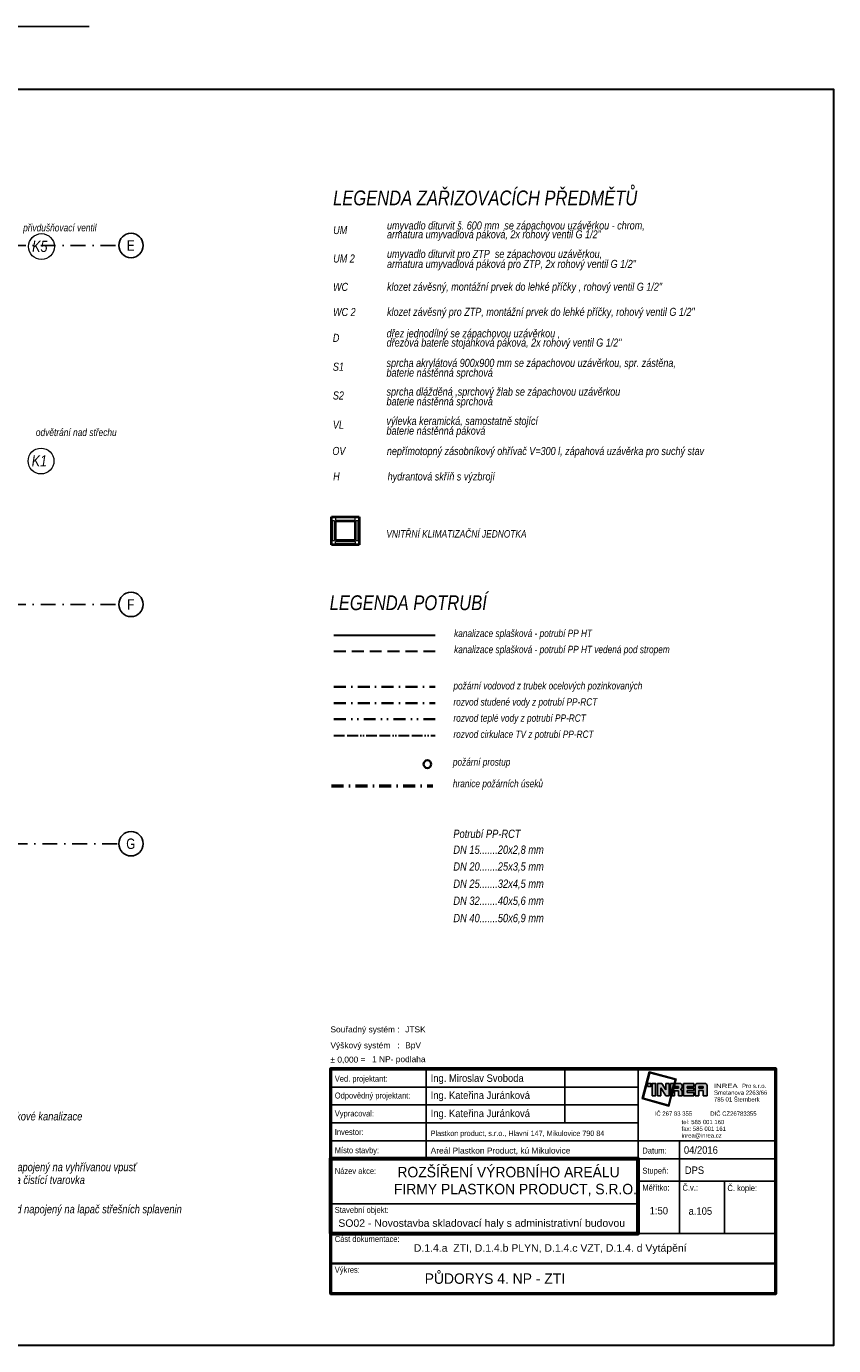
# Model space of a CAD drawing. Header units: millimetres. Extents: x 6435372 to 7248404, y 1559872 to 1886246.
# Tile 107 of 208: x 6912278 to 6925776, y 1607423 to 1629474. Entities that reach past the tile are written whole.
import ezdxf
from ezdxf.enums import TextEntityAlignment as Align

# ---------------------------------------------------------------- set-up
doc = ezdxf.new("R2010")
doc.units = ezdxf.units.MM
for name, pattern in [('ACAD_ISO13W100', [36, 12, -3, 12, -3, 0, -3, 0, -3]), ('DASHDOT', [1, 0.5, -0.25, 0, -0.25]), ('DASHED', [0.75, 0.5, -0.25]), ('DĚLICÍ', [1.25, 0.5, -0.25, 0, -0.25, 0, -0.25]), ('ČERCHOVANÁ', [1, 0.5, -0.25, 0, -0.25])]:
    doc.linetypes.add(name, pattern=pattern)
for name, color, linetype in [('IN_RAZITKO', 7, 'Continuous'), ('matrice DPS', 122, 'Continuous'), ('UT_popis', 7, 'Continuous'), ('VZT_POPIS', 7, 'Continuous'), ('ZTI_POPIS', 7, 'Continuous')]:
    doc.layers.add(name, color=color, linetype=linetype)
for name, color, linetype, lineweight in [('požární prostup', 240, 'Continuous', 35), ('požární úseky', 21, 'ČERCHOVANÁ', 50), ('UT_potrubí', 10, 'Continuous', 30), ('VZT', 130, 'Continuous', 40), ('ZTI-cirkulace', 220, 'ACAD_ISO13W100', 30), ('ZTI-POŽÁRNÍ', 200, 'ČERCHOVANÁ', 35), ('ZTI-SPLAŠKOVÁ KANALIZACE', 80, 'Continuous', 30), ('ZTI-VODA STUDENÁ', 170, 'ČERCHOVANÁ', 35), ('ZTI-VODA TEPLÁ', 10, 'DĚLICÍ', 35)]:
    doc.layers.add(name, color=color, linetype=linetype, lineweight=lineweight)
doc.styles.add('ari-rom-uni', font='arial.ttf')
doc.styles.add('ARIAL', font='arial.ttf')
doc.styles.add('INDRA', font='ariali.ttf')
doc.linetypes.add('PRERUSENI', pattern='A,60,[100,CADKON.SHX,S=2.5,R=0,X=0,Y=0],-10', length=70)

# ---------------------------------------------------------------- blocks, each defined once
blk = doc.blocks.new('INREA RAZÍTKO')
at = {"layer": 'IN_RAZITKO'}
blk.add_hatch(color=256, dxfattribs=at).paths.add_polyline_path([(-3.869, 7.655), (-3.904, 7.527), (-3.878, 7.527), (-3.839, 7.673), (-4.74, 7.912), (-4.978, 7.018), (-4.08, 6.768), (-3.993, 7.115), (-4.019, 7.115), (-4.098, 6.799), (-4.947, 7.035), (-4.722, 7.882)])
h = blk.add_hatch(color=256, dxfattribs=at)
h.paths.add_polyline_path([(-4.687, 7.527), (-4.792, 7.527), (-4.792, 7.423), (-4.687, 7.423)])
h.paths.add_polyline_path([(-4.527, 7.526), (-4.642, 7.526), (-4.642, 7.115), (-4.527, 7.115)])
h.paths.add_polyline_path([(-4.317, 7.527), (-4.468, 7.527), (-4.468, 7.115), (-4.349, 7.115), (-4.349, 7.381), (-4.189, 7.115), (-4.07, 7.115), (-4.07, 7.527), (-4.189, 7.527), (-4.189, 7.315)])
h.paths.add_polyline_path([(-3.913, 7.527), (-4.023, 7.527), (-4.023, 7.115)])
h.paths.add_polyline_path([(-3.708, 7.527), (-3.877, 7.527), (-3.987, 7.115), (-3.894, 7.115), (-3.894, 7.277), (-3.757, 7.277), (-3.757, 7.115), (-3.638, 7.115), (-3.638, 7.257, 0.414214), (-3.708, 7.327, 0.414214), (-3.638, 7.397), (-3.638, 7.457, 0.414214)])
h.paths.add_polyline_path([(-3.757, 7.419), (-3.757, 7.362), (-3.894, 7.362), (-3.894, 7.419)], flags=16)
h.paths.add_polyline_path([(-3.253, 7.527), (-3.588, 7.527), (-3.588, 7.115), (-3.253, 7.115), (-3.253, 7.225), (-3.465, 7.225), (-3.465, 7.287), (-3.253, 7.287), (-3.253, 7.366), (-3.465, 7.366), (-3.465, 7.421), (-3.253, 7.421)])
h.paths.add_polyline_path([(-2.877, 7.527), (-3.131, 7.527, 0.414214), (-3.201, 7.457), (-3.201, 7.115), (-3.081, 7.115), (-3.081, 7.293), (-2.931, 7.293), (-2.931, 7.115), (-2.807, 7.115), (-2.807, 7.457, 0.414214)])
h.paths.add_polyline_path([(-2.931, 7.421), (-2.931, 7.362), (-3.081, 7.362), (-3.081, 7.421)], flags=16)
at = {"layer": 'IN_RAZITKO', "color": 7}
for p, q in [((-12.195, 8.005), (-12.195, 5.005)), ((-7.564, 8.005), (-7.564, 6.205)), ((-5.108, 2.651), (-5.108, 8.005)), ((-15.395, 7.405), (-5.108, 7.405)), ((-15.395, 6.805), (-5.108, 6.805)), ((-15.395, 6.205), (-5.108, 6.205)), ((-15.395, 5.605), (-5.108, 5.605)), ((-5.108, 5.605), (-0.505, 5.605)), ((-3.727, 5.605), (-3.727, 2.505)), ((-5.108, 5.005), (-0.505, 5.005)), ((-5.108, 4.255), (-0.505, 4.255)), ((-2.225, 4.258), (-2.225, 2.505)), ((-15.395, 3.505), (-5.108, 3.505))]:
    blk.add_line(p, q, dxfattribs=at)
at = {"layer": 'IN_RAZITKO'}
for p, q in [((-4.468, 7.527), (-4.317, 7.527)), ((-4.468, 7.527), (-4.468, 7.115)), ((-4.317, 7.527), (-4.189, 7.315)), ((-4.189, 7.315), (-4.189, 7.527)), ((-4.189, 7.527), (-4.07, 7.527)), ((-4.07, 7.115), (-4.07, 7.527)), ((-4.023, 7.115), (-4.023, 7.527)), ((-3.913, 7.527), (-4.023, 7.115)), ((-4.023, 7.527), (-3.913, 7.527)), ((-3.877, 7.527), (-3.987, 7.115)), ((-3.878, 7.527), (-3.904, 7.527)), ((-3.877, 7.527), (-3.708, 7.527)), ((-3.588, 7.527), (-3.588, 7.115)), ((-3.588, 7.527), (-3.253, 7.527)), ((-3.253, 7.527), (-3.253, 7.421)), ((-3.253, 7.421), (-3.253, 7.527)), ((-3.131, 7.527), (-2.877, 7.527)), ((-4.468, 7.115), (-4.349, 7.115)), ((-4.349, 7.115), (-4.349, 7.381)), ((-4.349, 7.381), (-4.189, 7.115)), ((-4.189, 7.115), (-4.07, 7.115)), ((-3.993, 7.115), (-4.019, 7.115)), ((-3.987, 7.115), (-3.894, 7.115)), ((-3.894, 7.362), (-3.894, 7.419)), ((-3.757, 7.419), (-3.894, 7.419)), ((-3.757, 7.362), (-3.894, 7.362)), ((-3.894, 7.115), (-3.894, 7.277)), ((-3.894, 7.277), (-3.757, 7.277)), ((-3.757, 7.362), (-3.757, 7.419)), ((-3.757, 7.277), (-3.757, 7.115)), ((-3.757, 7.115), (-3.638, 7.115)), ((-3.638, 7.397), (-3.638, 7.457)), ((-3.638, 7.257), (-3.638, 7.115)), ((-3.588, 7.115), (-3.253, 7.115)), ((-3.253, 7.421), (-3.465, 7.421)), ((-3.465, 7.421), (-3.465, 7.366)), ((-3.253, 7.366), (-3.465, 7.366)), ((-3.253, 7.287), (-3.465, 7.287)), ((-3.465, 7.287), (-3.465, 7.225)), ((-3.465, 7.225), (-3.253, 7.225)), ((-3.253, 7.366), (-3.253, 7.287)), ((-3.253, 7.225), (-3.253, 7.115)), ((-3.201, 7.115), (-3.201, 7.457)), ((-3.201, 7.115), (-3.081, 7.115)), ((-2.931, 7.421), (-3.081, 7.421)), ((-3.081, 7.421), (-3.081, 7.362)), ((-3.081, 7.362), (-2.931, 7.362)), ((-2.931, 7.293), (-3.081, 7.293)), ((-3.081, 7.293), (-3.081, 7.115)), ((-2.931, 7.362), (-2.931, 7.421)), ((-2.931, 7.115), (-2.931, 7.293)), ((-2.931, 7.115), (-2.807, 7.115)), ((-2.807, 7.115), (-2.807, 7.457)), ((-5.108, 2.505), (-0.505, 2.505))]:
    blk.add_line(p, q, dxfattribs=at)
at = {"layer": 'IN_RAZITKO', "lineweight": 50}
for points in [[(-15.4, 0.5), (-0.5, 0.5), (-0.5, 8.01), (-15.4, 8.01)], [(-15.395, 0.505), (-0.505, 0.505), (-0.505, 8.005), (-15.395, 8.005)]]:
    blk.add_lwpolyline(points, close=True, dxfattribs=at)
at = {"layer": 'IN_RAZITKO'}
for points in [[(-3.878, 7.527), (-3.839, 7.673), (-4.74, 7.912), (-4.978, 7.018), (-4.08, 6.768), (-3.993, 7.115)], [(-3.904, 7.527), (-3.869, 7.655), (-4.722, 7.882), (-4.947, 7.035), (-4.098, 6.799), (-4.019, 7.115)]]:
    blk.add_lwpolyline(points, dxfattribs=at)
for points in [[(-4.792, 7.423), (-4.687, 7.423), (-4.687, 7.527), (-4.792, 7.527)], [(-4.642, 7.115), (-4.527, 7.115), (-4.527, 7.526), (-4.642, 7.526)]]:
    blk.add_lwpolyline(points, close=True, dxfattribs=at)
at = {"layer": 'IN_RAZITKO', "lineweight": 60}
blk.add_lwpolyline([(-15.395, 2.505), (-5.108, 2.505), (-5.108, 5.005), (-15.395, 5.005)], close=True, dxfattribs=at)
at = {"layer": 'IN_RAZITKO', "const_width": 0.075}
blk.add_lwpolyline([(-15.395, 0.505), (-0.505, 0.505), (-0.505, 1.505), (-15.395, 1.505)], close=True, dxfattribs=at)
at = {"layer": 'IN_RAZITKO'}
for centre, start, end in [((-3.708, 7.457), 0, 90), ((-3.131, 7.457), 90, 180), ((-2.877, 7.457), 0, 90), ((-3.708, 7.397), 270, 360), ((-3.708, 7.257), 360, 90)]:
    blk.add_arc(centre, 0.07, start, end, dxfattribs=at)
at = {"layer": 'IN_RAZITKO', "style": 'ARIAL'}
for s, p in [('Souřadný systém :', (-15.4, 9.432)), ('Výškový systém   :', (-15.4, 8.901)), ('± 0,000 =', (-15.4, 8.423))]:
    blk.add_text(s, height=0.2, dxfattribs=at).set_placement(p, align=Align.TOP_LEFT)
at = {"layer": 'IN_RAZITKO', "color": 3, "style": 'ARIAL'}
for s, p in [('JTSK', (-12.9, 9.432)), ('BpV', (-12.9, 8.901))]:
    blk.add_text(s, height=0.2, dxfattribs=at).set_placement(p, align=Align.TOP_LEFT)
at = {"layer": 'IN_RAZITKO', "color": 7, "style": 'ari-rom-uni', "width": 0.9}
for s, p in [('Ved. projektant:', (-15.255, 7.584)), ('Odpovědný projektant:', (-15.255, 7.022)), ('Vypracoval:', (-15.255, 6.422)), ('Investor:', (-15.255, 5.801)), ('Místo stavby:', (-15.255, 5.193)), ('Datum:', (-4.968, 5.182)), ('Název akce:', (-15.255, 4.497)), ('Stupeň:', (-4.968, 4.509)), ('Měřítko:', (-4.968, 3.94)), ('Č.v.:', (-3.627, 3.94)), ('Č. kopie:', (-2.125, 3.927)), ('Stavební objekt:', (-15.255, 3.197)), ('Část dokumentace:', (-15.255, 2.225)), ('Výkres:', (-15.255, 1.196))]:
    blk.add_text(s, height=0.2, dxfattribs=at).set_placement(p)
at = {"layer": 'IN_RAZITKO', "style": 'ari-rom-uni', "width": 1.3}
blk.add_text('INREA', height=0.1425, dxfattribs=at).set_placement((-2.575, 7.331), align=Align.BOTTOM_LEFT)
at = {"layer": 'IN_RAZITKO', "style": 'ari-rom-uni'}
for s, p in [('                 Pro s.r.o.', (-2.575, 7.329)), ('Smetanova 2263/66', (-2.575, 7.103)), ('785 01 Šternberk', (-2.575, 6.877)), ('IČ 267 83 355           DIČ CZ26783355', (-4.556, 6.404)), ('tel: 585 001 160', (-3.657, 6.122)), ('fax: 585 001 161', (-3.657, 5.896)), ('inrea@inrea.cz', (-3.657, 5.67))]:
    blk.add_text(s, height=0.1425, dxfattribs=at).set_placement(p, align=Align.BOTTOM_LEFT)
at = {"layer": 'IN_RAZITKO', "color": 3, "style": 'ARIAL'}
blk.add_attdef('NULA', (-14.012, 8.227), '', height=0.2, dxfattribs=at)
at = {"layer": 'IN_RAZITKO', "style": 'ari-rom-uni', "width": 0.9, "flags": 12}
for tag, p, height in [('VEDOUCÍ-PROJEKTANT', (-12.053, 7.553), 0.25), ('ODPOVĚDNÝ-PROJEKTANT', (-12.053, 6.964), 0.25), ('VYPRACOVAL', (-12.053, 6.363), 0.25), ('INVESTOR', (-12.053, 5.774), 0.2), ('MÍSTO', (-12.053, 5.149), 0.25), ('DATUM', (-3.585, 5.185), 0.25), ('STUPEŇ', (-3.556, 4.468), 0.25)]:
    blk.add_attdef(tag, p, '', height=height, dxfattribs=at)
at = {"layer": 'IN_RAZITKO', "style": 'ari-rom-uni', "flags": 12}
for tag, height, width, p in [('NÁZEV-1', 0.35, 0.95, (-10.252, 4.438)), ('NÁZEV-2', 0.35, 0.95, (-10.252, 3.876)), ('MĚŘ', 0.25, 0.9, (-4.422, 3.031)), ('ČV', 0.25, 0.9, (-3.034, 3.031)), ('VÝKRES', 0.35, 0.95, (-10.299, 0.801))]:
    blk.add_attdef(tag, text='', height=height, dxfattribs=dict(at, width=width)).set_placement(p, align=Align.CENTER)
at = {"layer": 'IN_RAZITKO', "style": 'ari-rom-uni'}
for tag, p in [('OBJEKT', (-11.248, 2.85)), ('DOKUMENTACE', (-11.26, 1.842))]:
    blk.add_attdef(tag, p, '', height=0.25, dxfattribs=at)

msp = doc.modelspace()

# ---------------------------------------------------------------- linework, layer by layer
at = {"layer": 'matrice DPS', "linetype": 'PRERUSENI', "ltscale": 500}
msp.add_line((6890727.4, 1629474.3), (6913329, 1629474.3), dxfattribs=at)
at = {"layer": 'matrice DPS', "linetype": 'DASHDOT', "ltscale": 500}
for p, q in [((6911516.8, 1625812.1), (6913823.5, 1625812.1)), ((6911516.8, 1619812.1), (6913823.5, 1619812.1)), ((6893541.3, 1615812.1), (6913823.5, 1615812.1))]:
    msp.add_line(p, q, dxfattribs=at)
at = {"layer": 'matrice DPS', "ltscale": 500}
for centre in [(6914027.4, 1625812.1), (6914027.4, 1619812.1), (6914027.4, 1615812.1)]:
    msp.add_circle(centre, 203.9, dxfattribs=at)
at = {"layer": 'požární prostup', "ltscale": 400}
msp.add_circle((6918983.7, 1617142.2), 64.2, dxfattribs=at)
at = {"layer": 'požární úseky', "ltscale": 400}
msp.add_line((6917379.2, 1616780.3), (6919076.1, 1616780.3), dxfattribs=at)
at = {"layer": 'UT_potrubí', "ltscale": 400}
msp.add_lwpolyline([(6896075.9, 1628423.3), (6925775.9, 1628423.3), (6925775.9, 1607423.3), (6896075.9, 1607423.3)], close=True, dxfattribs=at)
at = {"layer": 'VZT'}
for p, q in [((6917377.3, 1621277.1), (6917843.9, 1621277.1)), ((6917377.3, 1620810.5), (6917377.3, 1621277.1)), ((6917447.3, 1621207.1), (6917774, 1621207.1)), ((6917447.3, 1620880.4), (6917447.3, 1621207.1)), ((6917774, 1621207.1), (6917774, 1620880.4)), ((6917843.9, 1621277.1), (6917843.9, 1620810.5)), ((6917843.9, 1620810.5), (6917377.3, 1620810.5)), ((6917774, 1620880.4), (6917447.3, 1620880.4))]:
    msp.add_line(p, q, dxfattribs=at)
at = {"layer": 'VZT', "color": 7, "lineweight": 9}
for p, q in [((6917431.7, 1621208.5), (6917391.2, 1621208.5)), ((6917391.2, 1621208.5), (6917391.2, 1620880.5)), ((6917431.7, 1620880.5), (6917431.7, 1621208.5)), ((6917445.6, 1621262.9), (6917445.6, 1621222.4)), ((6917773.6, 1621262.9), (6917445.6, 1621262.9)), ((6917445.6, 1621222.4), (6917773.6, 1621222.4)), ((6917773.6, 1621222.4), (6917773.6, 1621262.9)), ((6917828, 1621208.5), (6917787.5, 1621208.5)), ((6917787.5, 1621208.5), (6917787.5, 1620880.5)), ((6917828, 1620880.5), (6917828, 1621208.5)), ((6917391.2, 1620880.5), (6917431.7, 1620880.5)), ((6917445.6, 1620824.6), (6917445.6, 1620865.2)), ((6917445.6, 1620865.2), (6917773.6, 1620865.2)), ((6917773.6, 1620824.6), (6917445.6, 1620824.6)), ((6917773.6, 1620865.2), (6917773.6, 1620824.6)), ((6917787.5, 1620880.5), (6917828, 1620880.5))]:
    msp.add_line(p, q, dxfattribs=at)
at = {"layer": 'ZTI-cirkulace', "ltscale": 15}
msp.add_line((6917418, 1617623.3), (6919114.9, 1617623.3), dxfattribs=at)
at = {"layer": 'ZTI-POŽÁRNÍ', "ltscale": 400}
msp.add_line((6917418, 1618433.3), (6919114.9, 1618433.3), dxfattribs=at)
at = {"layer": 'ZTI-SPLAŠKOVÁ KANALIZACE', "linetype": 'Continuous', "ltscale": 50}
msp.add_line((6917418, 1619299.9), (6919114.9, 1619299.9), dxfattribs=at)
at = {"layer": 'ZTI-SPLAŠKOVÁ KANALIZACE', "linetype": 'DASHED', "ltscale": 400}
msp.add_line((6917418, 1619029.9), (6919114.9, 1619029.9), dxfattribs=at)
at = {"layer": 'ZTI-SPLAŠKOVÁ KANALIZACE', "lineweight": 18, "ltscale": 400}
for centre in [(6912529.6, 1625793.5), (6912522.8, 1622209.5)]:
    msp.add_circle(centre, 216.2, dxfattribs=at)
at = {"layer": 'ZTI-VODA STUDENÁ', "ltscale": 400}
msp.add_line((6917418, 1618163.3), (6919114.9, 1618163.3), dxfattribs=at)
at = {"layer": 'ZTI-VODA TEPLÁ', "ltscale": 400}
msp.add_line((6917418, 1617893.3), (6919114.9, 1617893.3), dxfattribs=at)

# ---------------------------------------------------------------- block references
ref = msp.add_blockref('INREA RAZÍTKO', (6925062.2, 1608042.8), dxfattribs=dict(xscale=499.999999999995, yscale=499.999999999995, zscale=499.999999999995))
ref.add_attrib('VEDOUCÍ-PROJEKTANT', 'Ing. Miroslav Svoboda', (6919038.3, 1611832.1), dxfattribs={"layer": 'IN_RAZITKO', "height": 125, "style": 'ari-rom-uni', "width": 0.9})
ref.add_attrib('ODPOVĚDNÝ-PROJEKTANT', 'Ing. Kateřina Juránková', (6919038.3, 1611546.2), dxfattribs={"layer": 'IN_RAZITKO', "height": 125, "style": 'ari-rom-uni', "width": 0.9})
ref.add_attrib('VYPRACOVAL', 'Ing. Kateřina Juránková', (6919038.3, 1611242.7), dxfattribs={"layer": 'IN_RAZITKO', "height": 125, "style": 'ari-rom-uni', "width": 0.9})
ref.add_attrib('INVESTOR', 'Plastkon product, s.r.o., Hlavní 147, Mikulovice 790 84', (6919038.3, 1610927), dxfattribs={"layer": 'IN_RAZITKO', "height": 90, "style": 'ari-rom-uni', "width": 0.8})
ref.add_attrib('MÍSTO', 'Areál Plastkon Product, kú Mikulovice', (6919038.3, 1610633.6), dxfattribs={"layer": 'IN_RAZITKO', "height": 100, "style": 'ari-rom-uni'})
ref.add_attrib('NÁZEV-1', 'ROZŠÍŘENÍ VÝROBNÍHO AREÁLU ', dxfattribs={"layer": 'IN_RAZITKO', "height": 175, "style": 'ari-rom-uni', "width": 0.95}).set_placement((6920372.2, 1610236.5), align=Align.CENTER)
ref.add_attrib('NÁZEV-2', 'FIRMY PLASTKON PRODUCT, S.R.O.', dxfattribs={"layer": 'IN_RAZITKO', "height": 175, "style": 'ari-rom-uni', "width": 0.95}).set_placement((6920455.6, 1609952.2), align=Align.CENTER)
ref.add_attrib('VÝKRES', '                                   PŮDORYS 4. NP - ZTI', dxfattribs={"layer": 'IN_RAZITKO', "height": 175, "style": 'ari-rom-uni', "width": 0.95}).set_placement((6918983.2, 1608456), align=Align.CENTER)
ref.add_attrib('DATUM', '04/2016', (6923272.3, 1610630.1), dxfattribs={"layer": 'IN_RAZITKO', "height": 125, "style": 'ari-rom-uni', "width": 0.9})
ref.add_attrib('DOKUMENTACE', 'D.1.4.a  ZTI, D.1.4.b PLYN, D.1.4.c VZT, D.1.4. d Vytápění', (6918756.9, 1608993.2), dxfattribs={"layer": 'IN_RAZITKO', "height": 125, "style": 'ari-rom-uni'})
ref.add_attrib('MĚŘ', '1:50', dxfattribs={"layer": 'IN_RAZITKO', "height": 125, "style": 'ari-rom-uni', "width": 0.9}).set_placement((6922853.8, 1609615.9), align=Align.CENTER)
ref.add_attrib('ČV', 'a.105', dxfattribs={"layer": 'IN_RAZITKO', "height": 125, "style": 'ari-rom-uni', "width": 0.9}).set_placement((6923547.8, 1609609.9), align=Align.CENTER)
ref.add_attrib('STUPEŇ', 'DPS', (6923286.9, 1610292.9), dxfattribs={"layer": 'IN_RAZITKO', "height": 125, "style": 'ari-rom-uni', "width": 0.9})
ref.add_attrib('OBJEKT', 'SO02 - Novostavba skladovací haly s administrativní budovou', (6917494.2, 1609408.9), dxfattribs={"layer": 'IN_RAZITKO', "height": 125, "style": 'ari-rom-uni'})
ref.add_attrib('NULA', '1 NP- podlaha', (6918058.8, 1612161.1), dxfattribs={"layer": 'IN_RAZITKO', "color": 3, "height": 100, "style": 'ARIAL'})

# ---------------------------------------------------------------- texts
at = {"layer": 'matrice DPS', "ltscale": 500, "style": 'ARIAL', "width": 0.8}
for s, p in [('E', (6914023.3, 1625812.1)), ('F', (6914023.3, 1619812.1)), ('G', (6914023.3, 1615812.1))]:
    msp.add_text(s, height=175, dxfattribs=at).set_placement(p, align=Align.MIDDLE)
at = {"layer": 'UT_popis', "linetype": 'DĚLICÍ', "style": 'INDRA', "width": 0.8}
for s, p in [('LEGENDA ZAŘIZOVACÍCH PŘEDMĚTŮ ', (6917406.5, 1626483.5)), ('LEGENDA POTRUBÍ', (6917348.8, 1619716.8))]:
    msp.add_text(s, height=247.5, dxfattribs=at).set_placement(p)
at = {"layer": 'VZT_POPIS', "linetype": 'Continuous', "style": 'INDRA', "width": 0.8}
msp.add_text('VNITŘNÍ KLIMATIZAČNÍ JEDNOTKA', height=125, dxfattribs=at).set_placement((6918297.2, 1620929))
at = {"layer": 'ZTI-SPLAŠKOVÁ KANALIZACE', "linetype": 'DASHED', "ltscale": 400, "style": 'INDRA', "width": 0.8}
for s, p in [('K5', (6912373.8, 1625703.5)), ('K1', (6912367, 1622119.6))]:
    msp.add_text(s, height=187.5, dxfattribs=at).set_placement(p)
at = {"layer": 'ZTI_POPIS', "linetype": 'Continuous', "style": 'INDRA', "width": 0.8}
for s, height, p in [('přivdušňovací ventil', 125, (6912224.4, 1626047.4)), ('UM ', 135, (6917408.6, 1626002.6)), ('armatura umyvadlová páková, 2x rohový ventil G 1/2"', 135, (6918308.2, 1625931.1)), ('umyvadlo diturvit š. 600 mm  se zápachovou uzávěrkou - chrom,', 135, (6918308.2, 1626079.6)), ('UM 2', 135, (6917408.6, 1625527.2)), ('umyvadlo diturvit pro ZTP  se zápachovou uzávěrkou,', 135, (6918308.2, 1625604.2)), ('armatura umyvadlová páková pro ZTP, 2x rohový ventil G 1/2"', 135, (6918308.2, 1625436.1)), ('WC ', 135, (6917406.1, 1625052.4)), ('klozet závěsný, montážní prvek do lehké příčky , rohový ventil G 1/2"', 135, (6918308.7, 1625055.2)), ('WC 2', 135, (6917406.1, 1624632.5)), ('klozet závěsný pro ZTP, montážní prvek do lehké příčky, rohový ventil G 1/2"', 135, (6918308.7, 1624635.2)), ('D', 135, (6917402.3, 1624200.9)), ('dřez jednodílný se zápachovou uzávěrkou ,', 135, (6918301.9, 1624275.2)), ('dřezová baterie stojánková páková, 2x rohový ventil G 1/2"', 135, (6918301.9, 1624121.4)), ('S1', 135, (6917403, 1623718.1)), ('sprcha akrylátová 900x900 mm se zápachovou uzávěrkou, spr. zástěna,', 135, (6918299.7, 1623782)), ('baterie nástěnná sprchová ', 135, (6918299.7, 1623618.9)), ('sprcha dlážděná ,sprchový žlab se zápachovou uzávěrkou', 135, (6918299.7, 1623301.5)), ('S2', 135, (6917403, 1623237.6)), ('baterie nástěnná sprchová ', 135, (6918299.7, 1623138.3)), ('výlevka keramická, samostatně stojící ', 135, (6918299.7, 1622811.8)), ('odvětrání nad střechu', 125, (6912436.5, 1622626.4)), ('VL', 135, (6917403, 1622747.9)), ('baterie nástěnná páková', 135, (6918299.7, 1622648.7)), ('OV', 135, (6917394.6, 1622309.7)), ('nepřímotopný zásobníkový ohřívač V=300 l, zápahová uzávěrka pro suchý stav', 135, (6918305.7, 1622308.6)), ('H', 135, (6917407.4, 1621885.2)), ('hydrantová skříň s výzbrojí', 135, (6918318.5, 1621884.1)), ('kanalizace splašková - potrubí PP HT', 123.75, (6919430, 1619267.9)), ('kanalizace splašková - potrubí PP HT vedená pod stropem', 123.75, (6919430, 1618997.9)), ('požární vodovod z trubek ocelových pozinkovaných ', 123.75, (6919418.5, 1618390.9)), ('rozvod studené vody z potrubí PP-RCT', 123.75, (6919418.5, 1618120.9)), ('rozvod teplé vody z potrubí PP-RCT', 123.75, (6919418.5, 1617850.9)), ('rozvod cirkulace TV z potrubí PP-RCT', 123.75, (6919418.5, 1617580.9)), ('požární prostup', 123.75, (6919409.7, 1617117.3)), ('hranice požárních úseků', 123.75, (6919409.7, 1616756)), ('Potrubí PP-RCT', 139.219, (6919417, 1615908.9)), ('DN 15.......20x2,8 mm', 139.219, (6919417, 1615643.4)), ('DN 20.......25x3,5 mm', 139.219, (6919417, 1615362.7)), ('DN 25.......32x4,5 mm', 139.219, (6919417, 1615074.4)), ('DN 32.......40x5,6 mm', 139.219, (6919417, 1614789.8)), ('DN 40.......50x6,9 mm', 139.219, (6919417, 1614500.2)), ('odpadní potrubí splaškové kanalizace', 139.219, (6910610, 1611187)), ('vnitřní dešťový svod napojený na vyhřívanou vpusť', 139.219, (6910610, 1610338.2)), ('nad podlahou osazena čistící tvarovka', 139.219, (6910610, 1610123.9)), ('venkovní dešťový svod napojený na lapač střešních splavenin', 139.219, (6910610, 1609635.4))]:
    msp.add_text(s, height=height, dxfattribs=at).set_placement(p)

doc.saveas('drawing.dxf')
